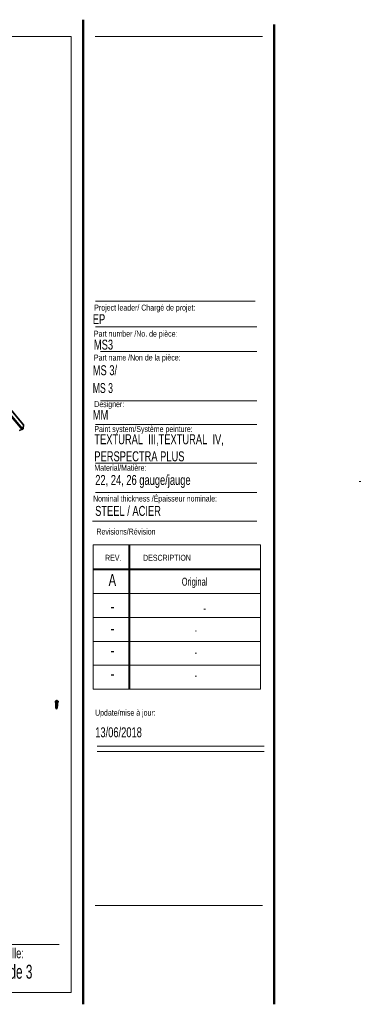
# Model space of a CAD drawing. Header units: inches. Extents: x 0.5 to 17.3, y 0.4 to 10.7.
# Tile 8 of 8: x 13.7 to 17.3, y 0.4 to 10.7. Entities that reach past the tile are written whole.
import ezdxf

# ---------------------------------------------------------------- set-up
doc = ezdxf.new("R2010")
doc.units = ezdxf.units.IN
doc.header["$MEASUREMENT"] = 0
doc.layers.add('FORMAT', color=7, linetype='Continuous')
doc.styles.add('SLDTEXTSTYLE0', font='TXT', dxfattribs={"width": 0.7})
doc.styles.add('SLDTEXTSTYLE1', font='TXT', dxfattribs={"width": 0.633333})
doc.styles.add('SLDTEXTSTYLE3', font='TXT', dxfattribs={"width": 0.65})

# ---------------------------------------------------------------- blocks, each defined once
blk = doc.blocks.new('SW_NOTE_1')
at = {"layer": 'FORMAT', "color": 0, "char_height": 0.10417, "attachment_point": 1, "style": 'SLDTEXTSTYLE0'}
for s, insert in [('TEXTURAL  III,TEXTURAL  IV,', (0, 0.134)), ('PERSPECTRA PLUS', (0, -0.044))]:
    blk.add_mtext(s, dxfattribs=dict(at, insert=insert))

msp = doc.modelspace()

# ---------------------------------------------------------------- linework, layer by layer
at = {"color": 7, "linetype": 'Continuous', "lineweight": 50}
for p, q in [((14.3762516, 10.69394495), (14.3762516, 0.39207317)), ((16.3762516, 0.39207317), (16.3762516, 10.64207317))]:
    msp.add_line(p, q, dxfattribs=at)
at = {"color": 7, "linetype": 'Continuous', "lineweight": 18}
for p, q in [((14.2512516, 10.51707317), (0.6262516, 10.51707317)), ((14.2512516, 10.51707317), (14.2512516, 0.51707317)), ((14.5012516, 10.51707317), (16.2512516, 10.51707317)), ((14.50528094, 7.4796461), (16.19286796, 7.4796461)), ((14.55782728, 7.22283311), (16.19286796, 7.22283311)), ((14.55782728, 6.70729719), (16.19286796, 6.70729719)), ((14.50528094, 6.45740283), (16.19286796, 6.45740283)), ((14.50528094, 6.05316409), (16.19286796, 6.05316409)), ((14.50528094, 5.74531323), (16.19286796, 5.74531323)), ((14.4754278, 5.446808), (16.19286796, 5.446808)), ((14.48119985, 5.19874946), (16.23119985, 5.19874946)), ((14.48119985, 5.19874946), (14.48119985, 3.68874946)), ((14.85619985, 5.19874946), (14.85619985, 3.68874946)), ((14.86619985, 5.19874946), (14.86619985, 3.68874946)), ((16.23119985, 5.19874946), (16.23119985, 3.68874946)), ((14.48119985, 4.94874946), (16.23119985, 4.94874946)), ((14.48119985, 4.93874946), (16.23119985, 4.93874946)), ((14.48119985, 4.68874946), (16.23119985, 4.68874946)), ((16.23119985, 4.43874946), (14.48119985, 4.43874946)), ((14.48119985, 4.18874946), (16.23119985, 4.18874946)), ((16.23119985, 3.93874946), (14.48119985, 3.93874946)), ((14.48119985, 3.68874946), (16.23119985, 3.68874946)), ((14.52153854, 3.094666), (16.27153854, 3.094666)), ((14.52153854, 3.03864953), (16.27153854, 3.03864953)), ((0.7512516, 1.01707317), (14.1262516, 1.01707317)), ((14.2512516, 0.51707317), (0.6262516, 0.51707317))]:
    msp.add_line(p, q, dxfattribs=at)
at = {"color": 7, "linetype": 'Continuous', "lineweight": 25}
for p, q in [((13.75047969, 6.45930142), (11.62712899, 8.96342749)), ((13.75261424, 6.46003618), (11.62926355, 8.96416226)), ((13.73955384, 6.40673665), (11.61620315, 8.91086272)), ((13.74538361, 6.41344122), (11.62203292, 8.9175673)), ((13.73948816, 6.40494101), (13.70861647, 6.3926456)), ((13.73955384, 6.40673665), (13.70868215, 6.39444124)), ((13.75047969, 6.45930142), (13.74538361, 6.41344122)), ((13.75261424, 6.46003618), (13.74751817, 6.41417599)), ((13.75261424, 6.46003618), (13.75047969, 6.45930142)), ((14.08509023, 3.55928588), (14.08496765, 3.55593479)), ((14.09037999, 3.5063447), (14.09036174, 3.50584591)), ((14.09052595, 3.510335), (14.0905077, 3.50983621)), ((14.09067191, 3.5143253), (14.09065366, 3.51382651)), ((14.09081787, 3.5183156), (14.09079962, 3.51781681)), ((14.09096383, 3.5223059), (14.09094559, 3.52180711)), ((14.09110979, 3.5262962), (14.09109155, 3.52579741)), ((14.09125575, 3.5302865), (14.09123751, 3.52978772)), ((14.09140171, 3.5342768), (14.09138347, 3.53377802)), ((14.09154767, 3.53826711), (14.09152943, 3.53776832)), ((14.09169363, 3.54225741), (14.09167539, 3.54175862)), ((14.09183959, 3.54624771), (14.09182135, 3.54574892)), ((14.09247091, 3.56194714), (14.10258776, 3.56597643)), ((14.09853665, 3.55479365), (14.09247091, 3.56194714)), ((14.10256937, 3.56547365), (14.09278496, 3.56157677)), ((14.1086535, 3.55882293), (14.09853665, 3.55479365)), ((14.10151812, 3.5699282), (14.09902232, 3.56991066)), ((14.10256937, 3.56547365), (14.10258776, 3.56597643)), ((14.10832106, 3.55869053), (14.10256937, 3.56547365)), ((14.10258776, 3.56597643), (14.1086535, 3.55882293)), ((14.1066778, 3.50325126), (14.10669605, 3.50375005)), ((14.10682376, 3.50724157), (14.10684201, 3.50774035)), ((14.10696972, 3.51123187), (14.10698797, 3.51173066)), ((14.10711568, 3.51522217), (14.10713393, 3.51572096)), ((14.10726164, 3.51921247), (14.10727989, 3.51971126)), ((14.1074076, 3.52320277), (14.10742585, 3.52370156)), ((14.10755357, 3.52719307), (14.10757181, 3.52769186)), ((14.10769953, 3.53118337), (14.10771777, 3.53168216)), ((14.10784549, 3.53517368), (14.10786373, 3.53567246)), ((14.10799145, 3.53916398), (14.10800969, 3.53966276)), ((14.10813741, 3.54315428), (14.10815565, 3.54365307)), ((14.11578995, 3.55480734), (14.11591253, 3.55815844)), ((14.08994211, 3.49437379), (14.08992386, 3.493875)), ((14.09008807, 3.49836409), (14.09006982, 3.4978653)), ((14.09023403, 3.50235439), (14.09021578, 3.50185561)), ((14.09244213, 3.48870888), (14.09732681, 3.48328114)), ((14.09815575, 3.48325082), (14.10271509, 3.48762684)), ((14.10278941, 3.48782162), (14.10180212, 3.48694225)), ((14.10180212, 3.48694225), (14.10271509, 3.48762684)), ((14.1028492, 3.48775556), (14.10406324, 3.48892079)), ((14.10638588, 3.49527066), (14.10640413, 3.49576945)), ((14.10653184, 3.49926096), (14.10655009, 3.49975975))]:
    msp.add_line(p, q, dxfattribs=at)
at = {"color": 7, "linetype": 'Continuous', "lineweight": 25, "flags": 128}
for points in [[(14.08496765, 3.55593479), (14.08535449, 3.55325189), (14.08715705, 3.55010518), (14.09025385, 3.54747394), (14.09434175, 3.54561572), (14.0990206, 3.54471242), (14.1038324, 3.54485246), (14.10830613, 3.54602214), (14.11200389, 3.54810696), (14.11456369, 3.55090284), (14.11573499, 3.5541361), (14.11578995, 3.55480734)], [(14.11246318, 3.56512489), (14.10950148, 3.56760043), (14.10557107, 3.56929407), (14.10109787, 3.57002227), (14.09656662, 3.56970613), (14.09246836, 3.56837991), (14.08924719, 3.56618732), (14.08725218, 3.56336596), (14.08669951, 3.56022157), (14.08764909, 3.5570949), (14.089998, 3.55432476), (14.0934917, 3.55221135), (14.09775161, 3.55098369), (14.10231609, 3.55077481), (14.1066905, 3.55160734), (14.11040082, 3.55339108), (14.11304498, 3.55593272), (14.11433643, 3.55895684), (14.11413523, 3.56213572), (14.11246318, 3.56512489)], [(14.11456877, 3.56284402), (14.11552569, 3.56084134), (14.11585757, 3.55748719), (14.11468627, 3.55425393), (14.11212646, 3.55145805), (14.10842871, 3.54937324), (14.10395498, 3.54820356), (14.09914318, 3.54806351), (14.09446433, 3.54896681), (14.09037643, 3.55082503), (14.08727963, 3.55345627)], [(14.10652941, 3.50325909), (14.10643929, 3.50191023), (14.1050395, 3.49962251), (14.10267511, 3.49794166), (14.0997345, 3.49701626), (14.09652365, 3.49690518), (14.09641447, 3.49691722), (14.09357671, 3.49766901), (14.09139309, 3.49911514), (14.09030109, 3.50099603), (14.09036418, 3.50184778)], [(14.10632331, 3.50547244), (14.10661823, 3.50481436), (14.10645754, 3.50240902), (14.10505775, 3.50012129), (14.10269335, 3.49844044), (14.09969648, 3.4975055), (14.09643271, 3.49741601), (14.09359495, 3.4981678), (14.09141133, 3.49961393), (14.09031933, 3.50149482), (14.09046297, 3.50343403), (14.09097169, 3.50408267)], [(14.10667537, 3.50724939), (14.10658525, 3.50590053), (14.10518546, 3.50361281), (14.10282107, 3.50193196), (14.09988046, 3.50100656), (14.09666961, 3.50089549), (14.09656043, 3.50090753), (14.09372267, 3.50165931), (14.09153905, 3.50310544), (14.09044705, 3.50498634), (14.09051014, 3.50583808)], [(14.10646928, 3.50946274), (14.10676419, 3.50880466), (14.1066035, 3.50639932), (14.10520371, 3.5041116), (14.10283931, 3.50243075), (14.09984244, 3.5014958), (14.09657867, 3.50140631), (14.09374092, 3.5021581), (14.09155729, 3.50360423), (14.09046529, 3.50548512), (14.09060893, 3.50742433), (14.09111765, 3.50807297)], [(14.10682133, 3.5112397), (14.10673121, 3.50989084), (14.10533142, 3.50760311), (14.10296703, 3.50592226), (14.10002642, 3.50499686), (14.09681557, 3.50488579), (14.09670639, 3.50489783), (14.09386863, 3.50564962), (14.09168501, 3.50709574), (14.09059301, 3.50897664), (14.0906561, 3.50982838)], [(14.10661524, 3.51345304), (14.10691015, 3.51279497), (14.10674946, 3.51038962), (14.10534967, 3.5081019), (14.10298527, 3.50642105), (14.0999884, 3.5054861), (14.09672463, 3.50539661), (14.09388688, 3.5061484), (14.09170326, 3.50759453), (14.09061125, 3.50947542), (14.0907549, 3.51141463), (14.09126361, 3.51206327)], [(14.10696729, 3.51523), (14.10687717, 3.51388114), (14.10547739, 3.51159341), (14.10311299, 3.50991256), (14.10017238, 3.50898716), (14.09696153, 3.50887609), (14.09685235, 3.50888813), (14.09401459, 3.50963992), (14.09183097, 3.51108605), (14.09073897, 3.51296694), (14.09080206, 3.51381868)], [(14.1067612, 3.51744334), (14.10705611, 3.51678527), (14.10689542, 3.51437992), (14.10549563, 3.5120922), (14.10313124, 3.51041135), (14.10013436, 3.5094764), (14.09687059, 3.50938692), (14.09403284, 3.51013871), (14.09184922, 3.51158483), (14.09075721, 3.51346573), (14.09090086, 3.51540493), (14.09140957, 3.51605358)], [(14.10711325, 3.5192203), (14.10702314, 3.51787144), (14.10562335, 3.51558371), (14.10325895, 3.51390286), (14.10031834, 3.51297746), (14.09710749, 3.51286639), (14.09699831, 3.51287843), (14.09416055, 3.51363022), (14.09197693, 3.51507635), (14.09088493, 3.51695724), (14.09094802, 3.51780898)], [(14.10690716, 3.52143364), (14.10720207, 3.52077557), (14.10704138, 3.51837023), (14.10564159, 3.5160825), (14.1032772, 3.51440165), (14.10028032, 3.5134667), (14.09701655, 3.51337722), (14.0941788, 3.51412901), (14.09199518, 3.51557514), (14.09090317, 3.51745603), (14.09104682, 3.51939523), (14.09155554, 3.52004388)], [(14.10725921, 3.5232106), (14.1071691, 3.52186174), (14.10576931, 3.51957401), (14.10340491, 3.51789316), (14.1004643, 3.51696777), (14.09725345, 3.51685669), (14.09714427, 3.51686873), (14.09430651, 3.51762052), (14.09212289, 3.51906665), (14.09103089, 3.52094754), (14.09109398, 3.52179929)], [(14.10705312, 3.52542394), (14.10734804, 3.52476587), (14.10718734, 3.52236053), (14.10578755, 3.5200728), (14.10342316, 3.51839195), (14.10042628, 3.517457), (14.09716251, 3.51736752), (14.09432476, 3.51811931), (14.09214114, 3.51956544), (14.09104913, 3.52144633), (14.09119278, 3.52338553), (14.0917015, 3.52403418)], [(14.10740517, 3.5272009), (14.10731506, 3.52585204), (14.10591527, 3.52356431), (14.10355087, 3.52188347), (14.10061026, 3.52095807), (14.09739941, 3.52084699), (14.09729023, 3.52085903), (14.09445247, 3.52161082), (14.09226885, 3.52305695), (14.09117685, 3.52493784), (14.09123994, 3.52578959)], [(14.10719908, 3.52941425), (14.107494, 3.52875617), (14.1073333, 3.52635083), (14.10593351, 3.5240631), (14.10356912, 3.52238225), (14.10057224, 3.5214473), (14.09730847, 3.52135782), (14.09447072, 3.52210961), (14.0922871, 3.52355574), (14.09119509, 3.52543663), (14.09133874, 3.52737583), (14.09184746, 3.52802448)], [(14.10755113, 3.5311912), (14.10746102, 3.52984234), (14.10606123, 3.52755462), (14.10369683, 3.52587377), (14.10075622, 3.52494837), (14.09754538, 3.52483729), (14.09743619, 3.52484933), (14.09459843, 3.52560112), (14.09241481, 3.52704725), (14.09132281, 3.52892814), (14.0913859, 3.52977989)], [(14.10734504, 3.53340455), (14.10763996, 3.53274647), (14.10747926, 3.53034113), (14.10607947, 3.5280534), (14.10371508, 3.52637255), (14.1007182, 3.5254376), (14.09745443, 3.52534812), (14.09461668, 3.52609991), (14.09243306, 3.52754604), (14.09134105, 3.52942693), (14.0914847, 3.53136614), (14.09199342, 3.53201478)], [(14.10769709, 3.5351815), (14.10760698, 3.53383264), (14.10620719, 3.53154492), (14.10384279, 3.52986407), (14.10090218, 3.52893867), (14.09769134, 3.5288276), (14.09758215, 3.52883963), (14.09474439, 3.52959142), (14.09256077, 3.53103755), (14.09146877, 3.53291844), (14.09153186, 3.53377019)], [(14.107491, 3.53739485), (14.10778592, 3.53673677), (14.10762522, 3.53433143), (14.10622543, 3.5320437), (14.10386104, 3.53036286), (14.10086417, 3.52942791), (14.0976004, 3.52933842), (14.09476264, 3.53009021), (14.09257902, 3.53153634), (14.09148702, 3.53341723), (14.09163066, 3.53535644), (14.09213938, 3.53600508)], [(14.10784305, 3.5391718), (14.10775294, 3.53782295), (14.10635315, 3.53553522), (14.10398875, 3.53385437), (14.10104815, 3.53292897), (14.0978373, 3.5328179), (14.09772811, 3.53282994), (14.09489036, 3.53358173), (14.09270673, 3.53502785), (14.09161473, 3.53690875), (14.09167782, 3.53776049)], [(14.10763696, 3.54138515), (14.10793188, 3.54072708), (14.10777118, 3.53832173), (14.10637139, 3.53603401), (14.104007, 3.53435316), (14.10101013, 3.53341821), (14.09774636, 3.53332872), (14.0949086, 3.53408051), (14.09272498, 3.53552664), (14.09163298, 3.53740753), (14.09177662, 3.53934674), (14.09228534, 3.53999538)], [(14.10798901, 3.54316211), (14.1078989, 3.54181325), (14.10649911, 3.53952552), (14.10413472, 3.53784467), (14.10119411, 3.53691927), (14.09798326, 3.5368082), (14.09787407, 3.53682024), (14.09503632, 3.53757203), (14.0928527, 3.53901816), (14.09176069, 3.54089905), (14.09182378, 3.54175079)], [(14.10778292, 3.54537545), (14.10807784, 3.54471738), (14.10791714, 3.54231203), (14.10651735, 3.54002431), (14.10415296, 3.53834346), (14.10115609, 3.53740851), (14.09789232, 3.53731903), (14.09505456, 3.53807081), (14.09287094, 3.53951694), (14.09177894, 3.54139784), (14.09192258, 3.54333704), (14.0924313, 3.54398569)], [(14.10806605, 3.5461208), (14.10804486, 3.54580355), (14.10664507, 3.54351582), (14.10428068, 3.54183497), (14.10134007, 3.54090957), (14.09812922, 3.5407985), (14.09802003, 3.54081054), (14.09518228, 3.54156233), (14.09299866, 3.54300846), (14.09190665, 3.54488935), (14.09196974, 3.54574109)], [(14.10807367, 3.54646051), (14.10806311, 3.54630234), (14.10666332, 3.54401461), (14.10429892, 3.54233376), (14.10130205, 3.54139881), (14.09803828, 3.54130933), (14.09520052, 3.54206112), (14.0930169, 3.54350724), (14.0919249, 3.54538814), (14.09198799, 3.54623988)], [(14.10623749, 3.49527849), (14.10614737, 3.49392963), (14.10474758, 3.4916419), (14.10238319, 3.48996105), (14.09944258, 3.48903566), (14.09623173, 3.48892458), (14.09612254, 3.48893662), (14.09328479, 3.48968841), (14.09110117, 3.49113454), (14.09000916, 3.49301543), (14.09007226, 3.49386718)], [(14.10603139, 3.49749184), (14.10632631, 3.49683376), (14.10616562, 3.49442842), (14.10476583, 3.49214069), (14.10240143, 3.49045984), (14.09940456, 3.48952489), (14.09614079, 3.48943541), (14.09330303, 3.4901872), (14.09111941, 3.49163333), (14.09002741, 3.49351422), (14.09017105, 3.49545342), (14.09067977, 3.49610207)], [(14.10638345, 3.49926879), (14.10629333, 3.49791993), (14.10489354, 3.4956322), (14.10252915, 3.49395136), (14.09958854, 3.49302596), (14.09637769, 3.49291488), (14.0962685, 3.49292692), (14.09343075, 3.49367871), (14.09124713, 3.49512484), (14.09015512, 3.49700573), (14.09021822, 3.49785748)], [(14.10617735, 3.50148214), (14.10647227, 3.50082406), (14.10631158, 3.49841872), (14.10491179, 3.49613099), (14.10254739, 3.49445014), (14.09955052, 3.49351519), (14.09628675, 3.49342571), (14.09344899, 3.4941775), (14.09126537, 3.49562363), (14.09017337, 3.49750452), (14.09031701, 3.49944372), (14.09082573, 3.50009237)], [(14.09160215, 3.49080276), (14.09185171, 3.48957728), (14.09283408, 3.48832962), (14.09443098, 3.48736335), (14.09644863, 3.48680232), (14.09878281, 3.48672938), (14.101103, 3.48720141), (14.10312499, 3.48817482), (14.10469847, 3.48962564), (14.1055778, 3.49140436), (14.10562742, 3.49307986)]]:
    msp.add_lwpolyline(points, dxfattribs=at)
at = {"color": 7, "linetype": 'Continuous', "lineweight": 25}
for centre, radius, start, end in [((13.73499513, 6.41695642), 0.012828, 290.502755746, 347.481933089), ((13.73629191, 6.41545981), 0.0093131, 290.502755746, 347.481933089), ((14.09318104, 3.55895837), 0.00806844, 142.591907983, 222.994521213), ((14.09636792, 3.55767154), 0.01137906, 108.314164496, 147.019474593), ((14.09956124, 3.56190515), 0.0173021, 224.391697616, 274.841534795), ((14.10175216, 3.55504715), 0.01488289, 31.502203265, 90.901041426), ((14.09775755, 3.48371083), 0.00060842, 224.930093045, 310.88014714)]:
    msp.add_arc(centre, radius, start, end, dxfattribs=at)
at = {"layer": 'FORMAT', "color": 250, "lineweight": 18, "true_color": 0x454545}
msp.add_line((14.50528094, 7.74778908), (16.17565424, 7.74778908), dxfattribs=at)
at = {"layer": 'FORMAT', "lineweight": 18}
msp.add_line((14.5012516, 1.42655357), (16.2512516, 1.42655357), dxfattribs=at)

# ---------------------------------------------------------------- block references
at = {"layer": 'FORMAT'}
msp.add_blockref('SW_NOTE_1', (14.4936793, 6.22195149), dxfattribs=at)

# ---------------------------------------------------------------- texts
at = {"color": 7, "linetype": 'Continuous', "lineweight": 0}
for s, insert, char_height, attachment_point, style in [('Project leader/ Chargé de projet:', (14.49277361, 7.71280373), 0.0625, 1, 'SLDTEXTSTYLE0'), ('EP', (14.47701034, 7.61261449), 0.104166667, 1, 'SLDTEXTSTYLE0'), ('Part number /No. de pièce:', (14.48926382, 7.43950417), 0.0625, 1, 'SLDTEXTSTYLE0'), ('MS3', (14.48926382, 7.34629318), 0.104166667, 1, 'SLDTEXTSTYLE0'), ('Designer:', (14.49277361, 6.70270676), 0.0625, 1, 'SLDTEXTSTYLE0'), ('MM', (14.47701034, 6.6115619), 0.104166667, 1, 'SLDTEXTSTYLE0'), ('Paint system/Système peinture:', (14.4936793, 6.44233934), 0.0625, 1, 'SLDTEXTSTYLE0'), ('-', (17.25790342, 5.92072099), 0.09375, 1, 'SLDTEXTSTYLE0'), ('Nominal thickness /Épaisseur nominale:', (14.48027845, 5.71521348), 0.0625, 1, 'SLDTEXTSTYLE0'), ('STEEL / ACIER', (14.50193609, 5.60657576), 0.1041666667, 1, 'SLDTEXTSTYLE0'), ('Revisions/Révision', (14.51560122, 5.36941883), 0.0625, 1, 'SLDTEXTSTYLE0'), ('REV.', (14.60623117, 5.09512968), 0.0625, 1, 'SLDTEXTSTYLE0'), ('DESCRIPTION', (15.00414236, 5.09512968), 0.0625, 1, 'SLDTEXTSTYLE0'), ('A', (14.68204136, 4.89428093), 0.125, 2, 'SLDTEXTSTYLE0'), ('Original', (15.54196943, 4.85546175), 0.083333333, 2, 'SLDTEXTSTYLE0'), ('-', (14.68335791, 4.61740373), 0.125, 2, 'SLDTEXTSTYLE0'), ('-', (15.64717395, 4.57858454), 0.08333333, 2, 'SLDTEXTSTYLE0'), ('-', (14.68335791, 4.38816527), 0.125, 2, 'SLDTEXTSTYLE0'), ('-', (15.55567278, 4.34934608), 0.08333333, 2, 'SLDTEXTSTYLE0'), ('-', (14.68335791, 4.15690015), 0.125, 2, 'SLDTEXTSTYLE0'), ('-', (15.55567278, 4.11808096), 0.08333333, 2, 'SLDTEXTSTYLE0'), ('-', (14.68335791, 3.91429561), 0.125, 2, 'SLDTEXTSTYLE0'), ('-', (15.55567278, 3.87547642), 0.08333333, 2, 'SLDTEXTSTYLE0'), ('Update/mise à jour:', (14.50090209, 3.47468308), 0.0625, 1, 'SLDTEXTSTYLE0'), ('13/06/2018', (14.50292977, 3.29031445), 0.104166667, 1, 'SLDTEXTSTYLE0'), ('Page/Feuille:', (13.18799756, 0.97867855), 0.1041666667, 1, 'SLDTEXTSTYLE0'), ('2 de 3', (13.67421983, 0.80596202), 0.145833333, 2, 'SLDTEXTSTYLE1')]:
    msp.add_mtext(s, dxfattribs=dict(at, insert=insert, char_height=char_height, attachment_point=attachment_point, style=style))
at = {"layer": 'FORMAT', "attachment_point": 1}
for s, insert, char_height, style in [('Part name /Non de la pièce:', (14.48926382, 7.1904184), 0.0625, 'SLDTEXTSTYLE0'), ('MS 3/', (14.47701034, 7.07848563), 0.104166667, 'SLDTEXTSTYLE0'), ('MS 3', (14.47701034, 6.89222649), 0.104166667, 'SLDTEXTSTYLE3'), ('Material/Matière:', (14.4936793, 6.0368173), 0.0625, 'SLDTEXTSTYLE0'), ('22, 24, 26 gauge/jauge', (14.503118, 5.93042578), 0.1041666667, 'SLDTEXTSTYLE0')]:
    msp.add_mtext(s, dxfattribs=dict(at, insert=insert, char_height=char_height, style=style))

doc.saveas('drawing.dxf')
